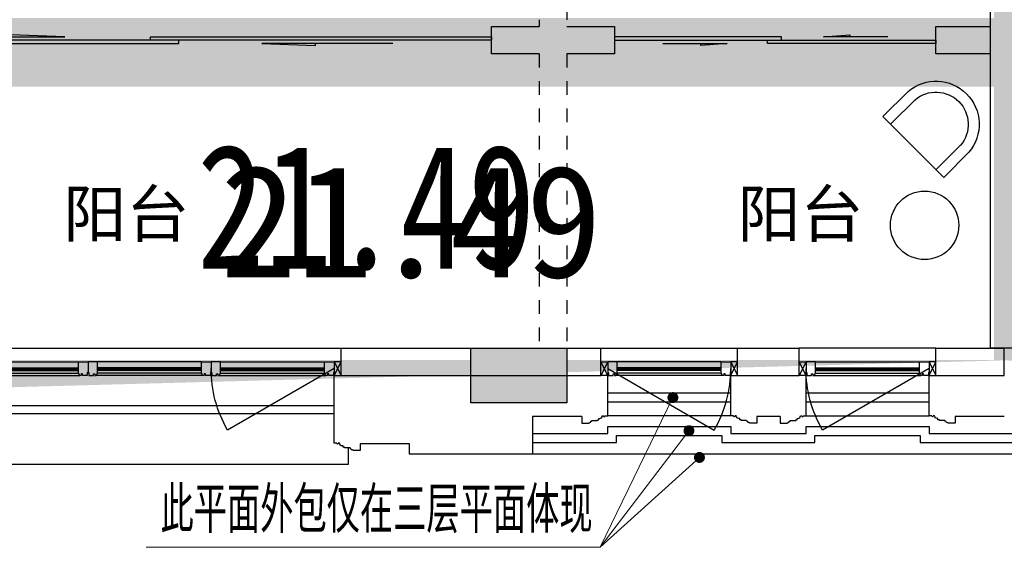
# Model space of a CAD drawing. Header units: millimetres. Extents: x 296296 to 297283, y 219875 to 220035.
# Tile 118 of 256: x 296798 to 296805, y 220009 to 220013. Entities that reach past the tile are written whole.
import ezdxf

# ---------------------------------------------------------------- set-up
doc = ezdxf.new("R2010")
doc.units = ezdxf.units.MM
doc.linetypes.add('-DASH', pattern=[0.35, 0.25, -0.1])
doc.linetypes.add('185洋房-中间套（报建版）-旧规$0$DASH', pattern=[0.35, 0.25, -0.1])
doc.layers.add('$面积结果', color=7, linetype='Continuous')
doc.layers.add('面积-住宅半面积', color=1, linetype='Continuous')
for name, color, linetype, lineweight in [('A-注-房间名称.....ANNO-ROOM', 251, 'Continuous', 0), ('A-注-符号注释.....ANNO-IDEN', 251, 'Continuous', 0), ('面积-计容-住宅-0.5', 1, 'Continuous', 0), ('面积-计容-住宅-1', 1, 'Continuous', 0)]:
    doc.layers.add(name, color=color, linetype=linetype, lineweight=lineweight)
doc.styles.add('_TCH_DIM', font='SIMPLEX', dxfattribs={"bigfont": 'GBCBIG'})
doc.styles.add('dw', font='simhei.ttf')
doc.styles.get("Standard").update_dxf_attribs({"font": 'arial.ttf'})

# ---------------------------------------------------------------- blocks, each defined once
blk = doc.blocks.new('wy53eu64i765i57i78i')
blk.add_hatch(color=253).paths.add_polyline_path([(995074.8548267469, 179658.4373898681), (995074.8548267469, 179258.4373898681), (994374.8548267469, 179258.4373898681), (994374.8548267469, 179658.4373898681)], flags=0)
at = {"color": 253}
blk.add_lwpolyline([(995074.8548267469, 179658.4373898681), (995074.8548267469, 179258.4373898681), (994374.8548267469, 179258.4373898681), (994374.8548267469, 179658.4373898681), (995074.8548267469, 179658.4373898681)], close=True, dxfattribs=at)
blk = doc.blocks.new('sayea5yuteaytuytrauyt')
h = blk.add_hatch()
h.set_pattern_fill('钢筋混凝土', color=253, scale=100)
h.set_pattern_definition([(45, (0, 0), (-176.7766952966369, 176.7766952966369), []), (49.99999999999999, (0, 0), (717.2601826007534, -62.75213498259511), [75, -825]), (355, (0, 0), (-138.751333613, 752.1921337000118), [60, -660]), (100.4514, (59.77168, -5.22934), (578.5093817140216, 689.4395420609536), [63.74019000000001, -701.142112]), (46.1842, (0, 200), (1067.241048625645, -165.5190143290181), [112.5, -1237.5]), (96.63560000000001, (88.936745, 186.206693), (934.6627055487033, 974.1178709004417), [95.610288, -1051.713]), (351.1842, (0, 200), (934.6619451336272, 974.1186009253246), [90, -990]), (21, (100, 150), (596.9070521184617, -402.6188906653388), [75, -825]), (326.0000000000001, (100, 150), (243.3153319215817, 725.150045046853), [60, -660]), (71.4514, (149.742233, 116.448394), (840.22262858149, 322.5304967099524), [63.74019000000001, -701.142112]), (37.5, (0, 0), (12.15985531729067, 332.8938538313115), [0, -652, 0, -670, 0, -662.5]), (7.5, (0, 0), (263.0695374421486, 394.4117118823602), [0, -382, 0, -637, 0, -252.5]), (327.5, (-223, 0), (533.822436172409, -22.55487173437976), [0, -250, 0, -780, 0, -1035]), (317.5, (-323, 0), (583.1861693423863, 100.1049823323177), [0, -325, 0, -518, 0, -735])])
h.paths.add_polyline_path([(1007424.854593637, 89058.43775986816), (1007424.854593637, 87258.43856486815), (1007174.854593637, 87258.43856486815), (1007174.854593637, 89058.43775986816)])
h.paths.add_polyline_path([(1021574.855280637, 89058.43775986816), (1021574.855280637, 87258.43856486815), (1021324.855280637, 87258.43856486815), (1021324.855280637, 89058.43775986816)])
h.paths.add_polyline_path([(989374.8548266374, 89058.43775186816), (989374.8548266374, 87258.43815686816), (989124.8548266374, 87258.43815686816), (989124.8548266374, 89058.43775186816)])
h.paths.add_polyline_path([(1039624.855051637, 89058.43775186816), (1039624.855051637, 87258.43815686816), (1039374.855051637, 87258.43815686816), (1039374.855051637, 89058.43775186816)])
h.paths.add_polyline_path([(1014474.854936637, 87858.43815686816), (1014474.854936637, 84858.43816086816), (1014274.854936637, 84858.43816086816), (1014274.854936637, 87858.43815686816)])
h.paths.add_polyline_path([(1044574.854944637, 92958.43692786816), (1044574.854944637, 91158.43691286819), (1044374.854944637, 91158.43691286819), (1044374.854944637, 92758.43691286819), (1044074.854822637, 92758.43691286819), (1044074.854822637, 92958.43691286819)])
h.paths.add_polyline_path([(984374.8549336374, 92758.43691286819), (984374.8549336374, 91158.43691286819), (984174.8549336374, 91158.43691286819), (984174.8548116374, 92958.43691286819), (984674.8550556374, 92958.43691286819), (984674.8550556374, 92758.43691286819)])
h.paths.add_polyline_path([(1027974.850721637, 92758.43691286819), (1027974.850721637, 91258.40206186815), (1027774.850721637, 91258.40206186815), (1027774.850721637, 92958.43691286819), (1028324.850721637, 92958.43691286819), (1028324.850721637, 92758.43691286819)])
h.paths.add_polyline_path([(1000974.859155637, 92958.43691286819), (1000974.859155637, 91258.40206186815), (1000774.859155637, 91258.40206186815), (1000774.859155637, 92758.43691286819), (1000424.859155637, 92758.43691286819), (1000424.859155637, 92958.43691286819)])
h.paths.add_polyline_path([(1033174.859613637, 92958.43691286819), (1033174.859613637, 91258.40205786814), (1032974.859613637, 91258.40205786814), (1032974.859613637, 92758.43691286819), (1032624.859613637, 92758.43691286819), (1032624.859613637, 92958.43691286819)])
h.paths.add_polyline_path([(995774.8502636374, 92758.43691286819), (995774.8502636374, 91258.40205786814), (995574.8502636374, 91258.40205786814), (995574.8502636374, 92958.43691286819), (996124.8502636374, 92958.43691286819), (996124.8502636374, 92758.43691286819)])
h.paths.add_polyline_path([(1014874.854936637, 80258.43772586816), (1014874.854936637, 80058.43772586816), (1014274.854936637, 80058.43772586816), (1014274.854936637, 81858.43772586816), (1014474.854936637, 81858.43772586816), (1014474.854936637, 80258.43772586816)])
h.paths.add_polyline_path([(1046674.855165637, 92358.43775186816), (1046674.855165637, 90658.43777086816), (1046474.855165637, 90658.43777086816), (1046474.855165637, 92158.43775186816), (1046024.855051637, 92158.43775186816), (1046024.855051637, 92358.43775186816)])
h.paths.add_polyline_path([(982274.8547116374, 92158.43775186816), (982274.8547116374, 90658.43777086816), (982074.8547116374, 90658.43777086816), (982074.8547116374, 92358.43775186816), (982724.8548266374, 92358.43775186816), (982724.8548266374, 92158.43775186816)])
h.paths.add_polyline_path([(1042874.855566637, 80058.43772586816), (1042874.855604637, 79458.43791586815), (1042074.855596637, 79458.43791586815), (1042074.855596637, 79658.43791586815), (1042674.855566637, 79658.43791586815), (1042674.855528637, 80258.43772586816), (1043624.855539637, 80258.43772586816), (1043624.855539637, 80058.43772586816)])
h.paths.add_polyline_path([(1010674.855341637, 80058.43772586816), (1010674.855379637, 79458.43791586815), (1009874.855367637, 79458.43791586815), (1009874.855367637, 79658.43791586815), (1010474.855341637, 79658.43791586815), (1010474.855303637, 80258.43772586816), (1011424.855310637, 80258.43772586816), (1011424.855310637, 80058.43772586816)])
h.paths.add_polyline_path([(1018874.854505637, 79658.43791586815), (1018874.854505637, 79458.43791586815), (1018074.854498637, 79458.43791586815), (1018074.854536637, 80058.43772586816), (1017324.854563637, 80058.43772586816), (1017324.854563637, 80258.43772586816), (1018274.854536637, 80258.43773286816), (1018274.854536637, 79658.43791586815)])
h.paths.add_polyline_path([(986674.8542806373, 79658.43791586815), (986674.8542806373, 79458.43791586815), (985874.8542736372, 79458.43791586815), (985874.8543116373, 80058.43772586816), (985124.8543376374, 80058.43772586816), (985124.8543376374, 80258.43772586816), (986074.8543116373, 80258.43773286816), (986074.8543116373, 79658.43791586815)])
h.paths.add_polyline_path([(1016574.855280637, 92758.43691286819), (1016574.855280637, 91158.43691286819), (1016374.855280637, 91158.43691286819), (1016374.855280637, 92158.43775186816), (1016074.855051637, 92158.43775186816), (1016074.855051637, 92358.43775186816), (1016374.855280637, 92358.43775186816), (1016374.855280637, 92958.43691286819), (1016874.855280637, 92958.43691286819), (1016874.855280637, 92758.43691286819)])
h.paths.add_polyline_path([(1012374.854593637, 92158.43775186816), (1012374.854593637, 91158.43691286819), (1012174.854593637, 91158.43691286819), (1012174.854593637, 92758.43691286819), (1011874.854593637, 92758.43691286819), (1011874.854593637, 92958.43691286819), (1012374.854593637, 92958.43691286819), (1012374.854593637, 92358.43775186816), (1012674.854826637, 92358.43775186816), (1012674.854826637, 92158.43775186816)])
h.paths.add_polyline_path([(1031699.854631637, 87258.43614286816), (1031699.854631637, 86658.43778686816), (1029249.854215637, 86658.43778686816), (1029249.854215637, 87258.43614286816), (1029449.854215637, 87258.43614286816), (1029449.854215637, 86858.43778286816), (1031499.854631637, 86858.43778286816), (1031499.854631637, 87258.43614286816)])
h.paths.add_polyline_path([(999499.8556616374, 87258.43614286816), (999499.8556616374, 86658.43778686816), (997049.8552426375, 86658.43778686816), (997049.8552426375, 87258.43614286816), (997249.8552426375, 87258.43614286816), (997249.8552426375, 86858.43778286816), (999299.8556616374, 86858.43778286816), (999299.8556616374, 87258.43614286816)])
h.paths.add_polyline_path([(1029449.854215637, 89158.43772886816), (1029449.854215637, 88743.43829786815), (1029249.854215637, 88743.43829786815), (1029249.854215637, 89358.43772886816), (1031699.854631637, 89358.43772886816), (1031699.854631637, 88743.43913286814), (1031499.854631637, 88743.43913286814), (1031499.854631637, 89158.43772886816)])
h.paths.add_polyline_path([(999499.8556616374, 89358.43772886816), (999499.8556616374, 88743.43829786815), (999299.8556616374, 88743.43829786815), (999299.8556616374, 89158.43772886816), (997249.8552426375, 89158.43772886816), (997249.8552426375, 88743.43913286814), (997049.8552426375, 88743.43913286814), (997049.8552426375, 89358.43772886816)])
h.paths.add_polyline_path([(1026174.845110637, 92958.43691286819), (1026174.845110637, 90058.43717586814), (1025974.845110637, 90058.43717586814), (1025974.845110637, 92758.43691286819), (1025574.850809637, 92758.43691286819), (1025574.850809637, 92958.43691286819)])
h.paths.add_polyline_path([(1002774.864763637, 92758.43691286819), (1002774.864763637, 90058.43717586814), (1002574.864763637, 90058.43717586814), (1002574.864763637, 92958.43691286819), (1003174.859068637, 92958.43691286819), (1003174.859068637, 92758.43691286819)])
h.paths.add_polyline_path([(993974.8547306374, 92958.43691686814), (993974.8547306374, 90058.44779286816), (993774.8547306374, 90058.44779286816), (993774.8547306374, 92758.43691286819), (993374.8515306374, 92758.43691286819), (993374.8515306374, 92958.43691286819)])
h.paths.add_polyline_path([(1034974.855142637, 92758.43691286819), (1034974.855142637, 90058.44779286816), (1034774.855142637, 90058.44779286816), (1034774.855142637, 92958.43691686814), (1035374.858343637, 92958.43691286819), (1035374.858343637, 92758.43691286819)])
h.paths.add_polyline_path([(1046674.855165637, 83408.43776386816), (1046674.855165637, 80058.43772586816), (1046074.855165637, 80058.43772586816), (1046074.855165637, 80258.43772586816), (1046474.855165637, 80258.43772586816), (1046474.855165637, 83408.43776386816)])
h.paths.add_polyline_path([(982674.8547116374, 80258.43772586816), (982674.8547116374, 80058.43772586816), (982074.8547116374, 80058.43772586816), (982074.8547116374, 83408.43776386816), (982274.8547116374, 83408.43776386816), (982274.8547116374, 80258.43772586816)])
h.paths.add_polyline_path([(1001674.854280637, 89358.43772886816), (1001674.854280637, 86658.43778686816), (1001474.854280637, 86658.43778686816), (1001474.854280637, 89158.43772886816), (1000774.859155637, 89158.43772886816), (1000774.859155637, 89358.43772886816)])
h.paths.add_polyline_path([(1027274.855596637, 89158.43772886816), (1027274.855596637, 86658.43778686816), (1027074.855596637, 86658.43778686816), (1027074.855596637, 89358.43772886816), (1027974.850721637, 89358.43772886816), (1027974.850721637, 89158.43772886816)])
h.paths.add_polyline_path([(995074.8548266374, 89158.43772886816), (995074.8548266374, 86658.43778686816), (994874.8548266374, 86658.43778686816), (994874.8548266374, 89358.43772886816), (995774.8502636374, 89358.43772886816), (995774.8502636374, 89158.43772886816)])
h.paths.add_polyline_path([(1033874.855051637, 89358.43772886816), (1033874.855051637, 86658.43778686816), (1033674.855051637, 86658.43778686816), (1033674.855051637, 89158.43772886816), (1032974.859613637, 89158.43772886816), (1032974.859613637, 89358.43772886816)])
h.paths.add_polyline_path([(989374.8548266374, 92958.43691286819), (989374.8548266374, 92158.43691286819), (988974.8548266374, 92158.43691286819), (988974.8548266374, 92958.43691286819)])
h.paths.add_polyline_path([(1007574.854593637, 92958.43691286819), (1007574.854593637, 92158.43691286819), (1007174.854593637, 92158.43691286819), (1007174.854593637, 92958.43691286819)])
h.paths.add_polyline_path([(995074.8548266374, 79658.43738986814), (995074.8548266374, 79258.43738986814), (994374.8548266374, 79258.43738986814), (994374.8548266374, 79658.43738986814)])
h.paths.add_polyline_path([(1002174.854280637, 79658.43738986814), (1002174.854280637, 79258.43738986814), (1001474.854280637, 79258.43738986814), (1001474.854280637, 79658.43738986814)])
h.paths.add_polyline_path([(1027274.855596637, 79658.43738986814), (1027274.855596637, 79258.43738986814), (1026574.855596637, 79258.43738986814), (1026574.855596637, 79658.43738986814)])
h.paths.add_polyline_path([(1034374.855051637, 79658.43738986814), (1034374.855051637, 79258.43738986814), (1033674.855051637, 79258.43738986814), (1033674.855051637, 79658.43738986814)])
h.paths.add_polyline_path([(1039774.855051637, 92958.43691286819), (1039774.855051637, 92158.43691286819), (1039374.855051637, 92158.43691286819), (1039374.855051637, 92958.43691286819)])
h.paths.add_polyline_path([(1021574.855280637, 92958.43691286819), (1021574.855280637, 92158.43691286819), (1021174.855280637, 92158.43691286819), (1021174.855280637, 92958.43691286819)])
at = {"color": 253}
blk.add_lwpolyline([(1027274.855596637, 79658.43738986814), (1027274.855596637, 79258.43738986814), (1026574.855596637, 79258.43738986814), (1026574.855596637, 79658.43738986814), (1027274.855596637, 79658.43738986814)], close=True, dxfattribs=at)
blk = doc.blocks.new('druetraduartiujryiksyiytu')
at = {"color": 253}
for points in [[(820374.8551656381, 221328.4376816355), (821274.8551656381, 221328.4376816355)], [(821824.8551656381, 221328.4376816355), (822724.8551656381, 221328.4376816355)], [(823824.8551656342, 221328.4376816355), (824724.8551656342, 221328.4376816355)], [(825274.8551656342, 221328.4376816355), (826174.8551656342, 221328.4376816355)], [(820374.8551656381, 221263.4376816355), (821274.8551656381, 221263.4376816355)], [(821824.8551656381, 221263.4376816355), (822724.8551656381, 221263.4376816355)], [(823824.8551656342, 221263.4376816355), (824724.8551656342, 221263.4376816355)], [(825274.8551656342, 221263.4376816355), (826174.8551656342, 221263.4376816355)], [(826724.855167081, 221033.4376816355), (826174.8551656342, 221033.4376816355), (826174.8551656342, 221083.4376816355), (825274.8551656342, 221083.4376816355), (825274.8551656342, 221033.4376816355), (824724.8551656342, 221033.4376816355), (824724.8551656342, 221083.4376816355), (823824.8551656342, 221083.4376816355), (823824.8551656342, 221033.4376816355), (822724.8551656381, 221033.4376816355), (822724.8551656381, 221083.4376816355), (821824.8551656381, 221083.4376816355), (821824.8551656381, 221033.4376816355), (821274.8551656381, 221033.4376816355), (821274.8551656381, 221083.4376816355), (820374.8551656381, 221083.4376816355), (820374.8551656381, 221033.4376816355), (819824.8551641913, 221033.4376816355)], [(826724.855167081, 220968.4376816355), (826109.8551656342, 220968.4376816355), (826109.8551656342, 221018.4376816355), (825339.8551656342, 221018.4376816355), (825339.8551656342, 220968.4376816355), (824659.8551656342, 220968.4376816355), (824659.8551656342, 221018.4376816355), (823889.8551656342, 221018.4376816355), (823889.8551656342, 220968.4376816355), (822659.8551656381, 220968.4376816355), (822659.8551656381, 221018.4376816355), (821889.8551656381, 221018.4376816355), (821889.8551656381, 220968.4376816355), (821209.8551656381, 220968.4376816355), (821209.8551656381, 221018.4376816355), (820439.8551656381, 221018.4376816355), (820439.8551656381, 220968.4376816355), (819824.8551641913, 220968.4376816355)], [(819824.8551641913, 220883.4376816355), (826724.855167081, 220883.4376816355)]]:
    blk.add_lwpolyline(points, dxfattribs=at)
blk = doc.blocks.new('4uyh5uj6kj67j75rykjtuk7tsik76ykj')
at = {"color": 253}
for p in [(848594.5, 422470.5), (853524, 422470.5)]:
    blk.add_text('阳台', height=337.5886524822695, dxfattribs=at).set_placement(p)
blk = doc.blocks.new('185洋房-中间套（报建版）-旧规$0$洋房户型$0$0627004614060755559669DADA558A$C1E567C63')
at = {"color": 253}
blk.add_circle((250.0002034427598, 249.9997389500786), 250, dxfattribs=at)
blk = doc.blocks.new('185洋房-中间套（报建版）-旧规$0$洋房户型$0$0627004614060755559669DADA558Desk_5_ICDA')
at = {"color": 253}
for p, q in [((-4.656613e-10, 260.3188563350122), (0, 0)), ((79.99999999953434, 260.3188563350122), (80, 0)), ((549.1814918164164, 260.3030117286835), (549.1814918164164, 0)), ((629.1814918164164, 260.3030117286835), (629.1814918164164, -2.328306e-10)), ((629.1814918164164, -2.328306e-10), (0, 0))]:
    blk.add_line(p, q, dxfattribs=at)
for radius in [315.6610205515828, 235.6610205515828]:
    blk.add_arc((314.5900918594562, 234.338979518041), radius, 4.718073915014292, 175.2790403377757, dxfattribs=at)
blk = doc.blocks.new('*U1163')
at = {"color": 253, "rotation": 44.99999999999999}
blk.add_blockref('185洋房-中间套（报建版）-旧规$0$洋房户型$0$0627004614060755559669DADA558Desk_5_ICDA', (1110.160415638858, 499.9999999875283), dxfattribs=at)
at = {"color": 253, "ltscale": 500, "xscale": -1, "rotation": 90}
blk.add_blockref('185洋房-中间套（报建版）-旧规$0$洋房户型$0$0627004614060755559669DADA558A$C1E567C63', (1499.999738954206, 400.0002034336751), dxfattribs=at)
blk = doc.blocks.new('185洋房-中间套（报建版）-旧规$0$洋房户型$0$$DORLIB2D$00000131')
at = {"color": 253, "lineweight": -2}
for p, q in [((0.1499999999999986, 0.125), (0.2319490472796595, 0.1972603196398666)), ((0.2319490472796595, 0.1972603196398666), (0.2319490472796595, 0.125)), ((-0.5000000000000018, 0.125), (-0.5000000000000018, 0)), ((0.0192439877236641, 0.125), (-0.5000000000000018, 0.125)), ((0.0192439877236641, 0), (0.0192439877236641, 0.125)), ((0.3499999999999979, 0.125), (0.1499999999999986, 0.125)), ((-0.5000000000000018, 0), (0.0192439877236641, 0)), ((-0.0239902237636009, 0), (0.4999999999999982, 0)), ((-0.0239902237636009, -0.125), (-0.0239902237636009, 0)), ((0.4999999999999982, 0), (0.4999999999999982, -0.125)), ((-0.3500000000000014, -0.125), (-0.1500000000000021, -0.125)), ((-0.2319490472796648, -0.1972603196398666), (-0.2319490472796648, -0.125)), ((-0.1500000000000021, -0.125), (-0.2319490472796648, -0.1972603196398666)), ((0.4999999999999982, -0.125), (-0.0239902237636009, -0.125))]:
    blk.add_line(p, q, dxfattribs=at)
blk = doc.blocks.new('185洋房-中间套（报建版）-旧规')
at = {"color": 253, "linetype": '185洋房-中间套（报建版）-旧规$0$DASH'}
for p, q in [((19499.99993213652, 5899.999979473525), (19499.99993213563, 2450.000000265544)), ((19299.99993213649, 5799.99997948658), (19299.99993213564, 2450.000000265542)), ((19299.99993213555, 2250.000000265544), (19299.99993213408, 100.0000002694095)), ((19499.99993213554, 2250.000000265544), (19499.99993213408, 100.0000002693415)), ((19499.99993213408, 100.0000002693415), (19299.99993213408, 100.0000002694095))]:
    blk.add_line(p, q, dxfattribs=at)
at = {"color": 253, "linetype": 'Continuous'}
for p, q in [((16200.00077886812, 2450.000000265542), (16200.00186326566, 5799.99997968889)), ((16599.99993213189, 2450.000000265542), (16200.00077886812, 2450.000000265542)), ((16599.99993213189, 2250.000000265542), (16599.99993213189, 2450.000000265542)), ((19299.99993213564, 2450.000000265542), (18949.99993213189, 2450.000000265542)), ((18949.99993213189, 2450.000000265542), (18949.99993213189, 2250.000000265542)), ((19849.99997074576, 2450.000000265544), (19499.99993213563, 2450.000000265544)), ((19849.99997074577, 2250.000000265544), (19849.99997074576, 2450.000000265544)), ((16199.99996606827, 99.99996557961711), (16200.00071181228, 2250.000000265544)), ((16200.00071181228, 2250.000000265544), (16599.99993213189, 2250.000000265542)), ((18949.99993213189, 2250.000000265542), (19299.99993213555, 2250.000000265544)), ((19499.99993213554, 2250.000000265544), (19849.99997074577, 2250.000000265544)), ((15999.99996606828, 100.0000349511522), (16199.99996606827, 99.99996557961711))]:
    blk.add_line(p, q, dxfattribs=at)
at = {"color": 253, "yscale": -200, "zscale": 200, "rotation": 180}
for p, xscale in [((17774.99993213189, 2350.000000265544), 2350), ((22249.99997074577, 2350.000000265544), -4800)]:
    blk.add_blockref('185洋房-中间套（报建版）-旧规$0$洋房户型$0$$DORLIB2D$00000131', p, dxfattribs=dict(at, xscale=xscale))
at = {"color": 253, "extrusion": (0, 0, -1), "xscale": -1, "zscale": -1, "rotation": 359.9998733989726}
blk.add_blockref('*U1163', (-15432.76450596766, 846.8766635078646), dxfattribs=at)
blk = doc.blocks.new('185洋房-边套（报建版）-旧规')
at = {"color": 253, "linetype": 'Continuous'}
for p, q in [((16199.9991856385, 2350.000032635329), (16199.99803650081, 5900.000012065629)), ((16199.99996606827, 100.0000349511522), (16199.9991856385, 2350.00003495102)), ((15999.99996606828, 99.99996557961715), (16199.99996606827, 100.0000349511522))]:
    blk.add_line(p, q, dxfattribs=at)
blk = doc.blocks.new('*U1491')
at = {"color": 253}
blk.add_lwpolyline([(3858.571176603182, 221.0000007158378), (3858.571176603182, 340.0000008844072), (48.57117371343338, 340.0000008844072), (48.57117371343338, 221.0000007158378)], dxfattribs=at)
for points in [[(-36.42882628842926, 190.0000006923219), (-36.42882628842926, 240.0000006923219), (13.57117371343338, 240.0000006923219), (13.57117371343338, 237.0000006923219), (20.57117371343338, 237.0000006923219), (20.57117371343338, 234.0000007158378), (23.57117371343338, 234.0000007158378, -0.4142135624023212), (30.57117371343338, 227.0000007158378), (30.57117371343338, 224.0000007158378), (37.57117371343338, 224.0000007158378), (37.57117371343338, 221.0000007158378), (78.57117462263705, 221.0000010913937), (78.5711745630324, 216.000000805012), (88.57117450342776, 216.0000006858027), (88.57117438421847, 206.000000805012), (93.57117527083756, 206.0000007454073, -0.4039906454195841), (113.5711747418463, 185.0000008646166), (123.5711744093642, 185.0000009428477), (123.5711743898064, 187.5000007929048, -0.9999999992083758), (133.571174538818, 187.5000008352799), (133.5711745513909, 185.0000008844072), (153.5711751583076, 185.0000008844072), (153.5711751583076, -309.9999993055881)], [(3943.571176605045, 190.0000006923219), (3943.571176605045, 240.0000006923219), (3893.571176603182, 240.0000006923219), (3893.571176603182, 237.0000006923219), (3886.571176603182, 237.0000006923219), (3886.571176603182, 234.0000007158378), (3883.571176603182, 234.0000007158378, 0.4142135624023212), (3876.571176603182, 227.0000007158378), (3876.571176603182, 224.0000007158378), (3869.571176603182, 224.0000007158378), (3869.571176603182, 221.0000007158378), (3828.571175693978, 221.0000010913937), (3828.571175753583, 216.000000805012), (3818.571175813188, 216.0000006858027), (3818.571175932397, 206.000000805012), (3813.571175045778, 206.0000007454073, 0.4039906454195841), (3793.571175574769, 185.0000008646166), (3783.571175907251, 185.0000009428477), (3783.571175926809, 187.5000007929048, 0.9999999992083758), (3773.571175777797, 187.5000008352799), (3773.571175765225, 185.0000008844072), (3753.571175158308, 185.0000008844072), (3753.571175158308, -309.9999993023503)]]:
    blk.add_lwpolyline(points, format="xyb", dxfattribs=at)
blk = doc.blocks.new('*U1494')
at = {"color": 253}
for points in [[(29632.70266194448, 9049.579764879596), (29632.70266194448, 8999.579764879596), (29682.70266194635, 8999.579764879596), (29682.70266194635, 9002.579764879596), (29689.70266194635, 9002.579764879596), (29689.70266194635, 9005.57976485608), (29692.70266194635, 9005.57976485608, 0.4142135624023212), (29699.70266194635, 9012.57976485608), (29699.70266194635, 9015.57976485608), (29706.70266194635, 9015.57976485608), (29706.70266194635, 9018.57976485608), (29747.70266285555, 9018.579764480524), (29747.70266279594, 9023.579764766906), (29757.70266273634, 9023.579764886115), (29757.70266261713, 9033.579764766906), (29762.70266350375, 9033.57976482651, 0.4039906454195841), (29782.70266297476, 9054.579764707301), (29792.70266264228, 9054.57976462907), (29792.70266262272, 9052.079764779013, 0.9999999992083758), (29802.70266277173, 9052.079764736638), (29802.7026627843, 9054.57976468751), (29822.70266339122, 9054.57976468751), (29822.70266339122, 9349.579764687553)], [(30912.70266483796, 9049.579764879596), (30912.70266483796, 8999.579764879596), (30862.70266483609, 8999.579764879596), (30862.70266483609, 9002.579764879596), (30855.70266483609, 9002.579764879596), (30855.70266483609, 9005.57976485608), (30852.70266483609, 9005.57976485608, -0.4142135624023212), (30845.70266483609, 9012.57976485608), (30845.70266483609, 9015.57976485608), (30838.70266483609, 9015.57976485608), (30838.70266483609, 9018.57976485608), (30797.70266392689, 9018.579764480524), (30797.7026639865, 9023.579764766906), (30787.7026640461, 9023.579764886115), (30787.70266416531, 9033.579764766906), (30782.70266327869, 9033.57976482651, -0.4039906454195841), (30762.70266380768, 9054.579764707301), (30752.70266414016, 9054.57976462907), (30752.70266415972, 9052.079764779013, -0.9999999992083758), (30742.70266401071, 9052.079764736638), (30742.70266399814, 9054.57976468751), (30722.70266339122, 9054.57976468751), (30722.70266339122, 9349.579764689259)]]:
    blk.add_lwpolyline(points, format="xyb", dxfattribs=at)
blk.add_lwpolyline([(30722.70266339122, 9054.57976468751), (29822.70266339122, 9054.57976468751)], dxfattribs=at)
blk = doc.blocks.new('*U1502')
at = {"color": 253}
for points in [[(7970.00000050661, 814.9999839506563), (7970.00000050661, 899.9999839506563), (7900.00000050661, 899.9999839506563), (7900.00000050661, 819.9999839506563), (7905.00000050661, 819.9999839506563), (7905.00000050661, 799.9999839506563), (7940.00000050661, 799.9999839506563), (7940.00000050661, 809.9999839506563), (7950.00000050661, 809.9999839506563), (7950.00000050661, 799.9999839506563), (7960.00000050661, 799.9999839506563)], [(8730.00000050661, 814.9999839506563), (8730.00000050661, 899.9999839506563), (8800.00000050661, 899.9999839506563), (8800.00000050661, 819.9999839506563), (8795.00000050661, 819.9999839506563), (8795.00000050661, 799.9999839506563), (8760.00000050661, 799.9999839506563), (8760.00000050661, 809.9999839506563), (8750.00000050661, 809.9999839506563), (8750.00000050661, 799.9999839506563), (8740.00000050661, 799.9999839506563)]]:
    blk.add_lwpolyline(points, close=True, dxfattribs=at)
for points in [[(7970.00000050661, 899.9999839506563), (8730.00000050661, 899.9999839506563)], [(7960.00000050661, 799.9999839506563), (8740.00000050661, 799.9999839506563)], [(7970.00000050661, 854.9999839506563), (8730.00000050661, 854.9999839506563)], [(7970.00000050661, 844.9999839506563), (8730.00000050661, 844.9999839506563)], [(7970.00000050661, 834.9999839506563), (8730.00000050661, 834.9999839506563)], [(7970.00000050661, 814.9999839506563), (8730.00000050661, 814.9999839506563)]]:
    blk.add_lwpolyline(points, dxfattribs=at)
blk = doc.blocks.new('185标准层外包-中间-报建版$0$seyesryhertyheryetrye')
at = {"color": 253}
blk.add_lwpolyline([(22072.70269624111, 23949.57976469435), (22022.70269624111, 23949.57976469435), (22022.70269624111, 23849.57976469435), (22072.70269624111, 23849.57976469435)], close=True, dxfattribs=at)
for points in [[(22022.70269624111, 23849.57976469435), (22072.70269624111, 23949.57976469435)], [(22022.70269624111, 23949.57976469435), (22072.70269732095, 23849.57976468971)]]:
    blk.add_lwpolyline(points, dxfattribs=at)
blk = doc.blocks.new('185标准层外包-中间-报建版')
at = {"color": 253, "linetype": 'Continuous'}
for p, q in [((12407.36407352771, 10549.57977558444), (11907.36407352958, 10549.57977558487)), ((11907.36407352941, 10349.57977558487), (11907.36407352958, 10549.57977558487)), ((12407.36407352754, 10349.57977558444), (12407.36407352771, 10549.57977558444)), ((13857.36407352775, 10549.57977558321), (13407.36407352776, 10549.57977558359)), ((13407.36407352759, 10349.57977558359), (13407.36407352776, 10549.57977558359)), ((13857.36407352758, 10349.57977558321), (13857.36407352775, 10549.57977558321)), ((16757.3640735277, 10549.57977558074), (14857.3640735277, 10549.5797755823)), ((14857.36407352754, 10349.5797755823), (14857.3640735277, 10549.5797755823)), ((16757.36407352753, 10349.57977558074), (16757.3640735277, 10549.57977558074)), ((12407.36407352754, 10349.57977558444), (11907.36407352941, 10349.57977558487)), ((13857.36407352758, 10349.57977558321), (13407.36407352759, 10349.57977558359)), ((16757.36407352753, 10349.57977558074), (14857.36407352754, 10349.5797755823))]:
    blk.add_line(p, q, dxfattribs=at)
at = {"color": 253}
for points in [[(12407.36407352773, 10549.57977558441), (13407.36407352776, 10549.57977558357)], [(14857.36407352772, 10549.57977558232), (13857.36407352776, 10549.5797755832)], [(20457.3640735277, 10549.57977557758), (16757.36407352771, 10549.57977558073)], [(20407.36391545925, 10129.57976512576), (16807.36406885, 10129.57976512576)], [(11907.36406885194, 10049.57976405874), (12267.3640674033, 10049.57976405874)], [(13547.36407029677, 10049.5797648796), (13717.3640674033, 10049.5797648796)], [(14997.36407029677, 10049.5797648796), (15357.36407029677, 10049.5797648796), (15357.36407043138, 9774.579764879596), (16257.36407043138, 9774.579764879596), (16257.36407029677, 9849.579764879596), (16617.36407029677, 9849.579764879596)], [(20407.36391545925, 10069.57976512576), (16807.36406885, 10069.57976512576)]]:
    blk.add_lwpolyline(points, dxfattribs=at)
for points in [[(12457.36407268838, 10399.57972241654), (13236.78693609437, 9949.57972241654, 0.1316524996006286), (13357.36407268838, 10399.5797295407)], [(14807.36407436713, 10399.57972241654), (14027.94121096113, 9949.57972241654, -0.1316524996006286), (13907.36407436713, 10399.5797295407)], [(16807.36407268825, 10399.57972241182), (17586.78693609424, 9949.579722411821, 0.1316524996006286), (17707.36407268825, 10399.57972953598)]]:
    blk.add_lwpolyline(points, format="xyb", dxfattribs=at)
at = {"color": 253, "xscale": -1}
for name, p in [('185标准层外包-中间-报建版$0$seyesryhertyheryetrye', (34480.06676976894, -13499.99998910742)), ('*U1502', (21257.36407403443, 9549.579791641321)), ('185标准层外包-中间-报建版$0$seyesryhertyheryetrye', (35930.06676976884, -13499.99998910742)), ('185标准层外包-中间-报建版$0$seyesryhertyheryetrye', (38830.06676976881, -13499.99998911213)), ('*U1502', (25607.3640740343, 9549.579791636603)), ('*U1502', (27407.3640740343, 9549.579791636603)), ('*U1494', (44630.06673224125, 1000))]:
    blk.add_blockref(name, p, dxfattribs=at)
at = {"color": 253}
for name, p in [('185标准层外包-中间-报建版$0$seyesryhertyheryetrye', (-8665.338622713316, -13499.99998910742)), ('*U1502', (6007.364073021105, 9549.579791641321)), ('185标准层外包-中间-报建版$0$seyesryhertyheryetrye', (-7215.338622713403, -13499.99998910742)), ('*U1502', (9807.36407302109, 9549.579791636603)), ('*U1494', (-17365.33859454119, 1000))]:
    blk.add_blockref(name, p, dxfattribs=at)
at = {"color": 253, "extrusion": (0, 0, -1), "zscale": -1, "rotation": 180}
blk.add_blockref('*U1491', (-16653.79289369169, 10039.57976538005), dxfattribs=at)

msp = doc.modelspace()

# ---------------------------------------------------------------- linework, layer by layer
at = {"layer": 'A-注-符号注释.....ANNO-IDEN'}
for p, q in [((296802.8653082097, 220010.2260733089), (296802.3333082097, 220009.1315733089)), ((296802.9828082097, 220009.9840733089), (296802.3333082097, 220009.1315733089)), ((296803.0593082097, 220009.7885109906), (296802.3333082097, 220009.1315733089)), ((296802.3333082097, 220009.1315733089), (296799.0133082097, 220009.1315733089))]:
    msp.add_line(p, q, dxfattribs=at)
at = {"layer": 'A-注-符号注释.....ANNO-IDEN', "const_width": 0.04}
for points in [[(296802.8740514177, 220010.2440609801, 1), (296802.8565650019, 220010.2080856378, 1)], [(296802.9949287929, 220009.9999821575, 1), (296802.9706876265, 220009.9681644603, 1)], [(296803.0741381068, 220009.8019301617, 1), (296803.0444783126, 220009.7750918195, 1)]]:
    msp.add_lwpolyline(points, format="xyb", close=True, dxfattribs=at)

# ---------------------------------------------------------------- block references
at = {"yscale": 0.001, "zscale": 0.001}
for name, p, xscale in [('wy53eu64i765i57i78i', (295807.0135978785, 219830.9300733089), 0.001), ('sayea5yuteaytuytrauyt', (295774.8135978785, 219930.9300733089), 0.001), ('4uyh5uj6kj67j75rykjtuk7tsik76ykj', (295949.8135978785, 219588.9300733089), 0.001), ('druetraduartiujryiksyiytu', (297628.5633082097, 219788.9300733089), -0.001)]:
    msp.add_blockref(name, p, dxfattribs=dict(at, xscale=xscale))

# ---------------------------------------------------------------- texts
at = {"layer": 'A-注-房间名称.....ANNO-ROOM', "color": 7, "style": '_TCH_DIM'}
msp.add_text('此平面外包仅在三层平面体现', height=0.3375886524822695, dxfattribs=at).set_placement((296799.1183082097, 220009.236573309))

# ---------------------------------------------------------------- next in the draw order: block references
at = {"xscale": -0.001, "yscale": 0.001, "zscale": 0.001}
msp.add_blockref('185洋房-中间套（报建版）-旧规', (296821.3884530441, 220010.4885109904), dxfattribs=at)

# ---------------------------------------------------------------- next in the draw order: block references
msp.add_blockref('185洋房-边套（报建版）-旧规', (296821.3884530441, 220010.4885109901), dxfattribs=at)

# ---------------------------------------------------------------- next in the draw order: texts
at = {"layer": '$面积结果', "color": 1, "style": 'dw'}
msp.add_text('21.49', height=0.8206631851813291, dxfattribs=at).set_placement((296799.5547697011, 220011.10423241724))
at = {"layer": '面积-住宅半面积', "color": 1, "style": 'dw', "width": 0.7999999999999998}
msp.add_text('21.49', height=0.9100000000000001, dxfattribs=at).set_placement((296799.3844623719, 220011.1676529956))

# ---------------------------------------------------------------- next in the draw order: linework, layer by layer
at = {"layer": '面积-计容-住宅-0.5', "color": 1, "linetype": '-DASH', "const_width": 0.15}
for points in [[(296796.188452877, 220010.9885109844), (296796.188452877, 220010.9885109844), (296796.388452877, 220010.9885109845), (296796.3884528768, 220012.7385109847), (296805.2884528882, 220012.7385109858), (296805.2884528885, 220010.3385109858), (296796.1884528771, 220010.3385109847), (296796.188452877, 220010.9885109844)], [(296814.388452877, 220010.9885109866), (296814.388452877, 220010.9885109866), (296814.188452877, 220010.9885109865), (296814.1884528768, 220012.7385109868), (296805.2884528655, 220012.7385109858), (296805.2884528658, 220010.3385109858), (296814.3884528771, 220010.3385109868), (296814.388452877, 220010.9885109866)]]:
    msp.add_lwpolyline(points, close=True, dxfattribs=at)
at = {"layer": '面积-计容-住宅-1', "const_width": 0.15}
for points in [[(296800.9884460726, 220021.4885113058), (296796.3884526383, 220021.4885109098), (296796.3884529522, 220022.5885109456), (296794.5884527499, 220022.5885109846), (296794.5884530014, 220023.2885110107), (296791.1884530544, 220023.2885109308), (296791.1884530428, 220022.6885109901), (296789.1884528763, 220022.6885109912), (296789.1884528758, 220016.3885109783), (296789.1884528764, 220016.3885109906), (296789.188452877, 220011.5885109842), (296792.888452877, 220011.5885109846), (296792.888452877, 220010.9885109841), (296796.388452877, 220010.9885109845), (296796.3884528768, 220012.7385109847), (296801.8884528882, 220012.7385109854), (296801.8884528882, 220012.7385109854), (296805.2884528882, 220012.7385109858), (296805.2884528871, 220017.6885109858), (296801.9884528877, 220017.6885109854), (296801.9884528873, 220020.1885109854), (296802.6884528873, 220020.1885109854), (296802.6884528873, 220021.1885108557), (296800.9884460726, 220021.1885113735)], [(296809.5884596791, 220021.4885113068), (296814.1884531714, 220021.4885109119), (296814.1884528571, 220022.5885109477), (296815.9884530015, 220022.588510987), (296815.9884527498, 220023.2885110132), (296819.3884526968, 220023.2885109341), (296819.3884527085, 220022.6885109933), (296820.8884517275, 220022.6885109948), (296820.8884517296, 220014.988510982), (296821.5384528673, 220014.9885109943), (296821.5384528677, 220011.5885109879), (296817.688452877, 220011.5885109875), (296817.688452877, 220010.9885109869), (296814.188452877, 220010.9885109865), (296814.1884528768, 220012.7385109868), (296808.6884528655, 220012.7385109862), (296808.6884528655, 220012.7385109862), (296805.2884528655, 220012.7385109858), (296805.2884528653, 220017.6885109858), (296808.5884528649, 220017.6885109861), (296808.5884528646, 220020.1885109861), (296807.8884528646, 220020.1885109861), (296807.8884528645, 220021.1885108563), (296809.5884596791, 220021.1885113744)]]:
    msp.add_lwpolyline(points, close=True, dxfattribs=at)

# ---------------------------------------------------------------- next in the draw order: block references
at = {"xscale": -0.001, "yscale": 0.001, "zscale": 0.001}
msp.add_blockref('185标准层外包-中间-报建版', (296817.1958171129, 220000.0389312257), dxfattribs=at)

doc.saveas('drawing.dxf')
